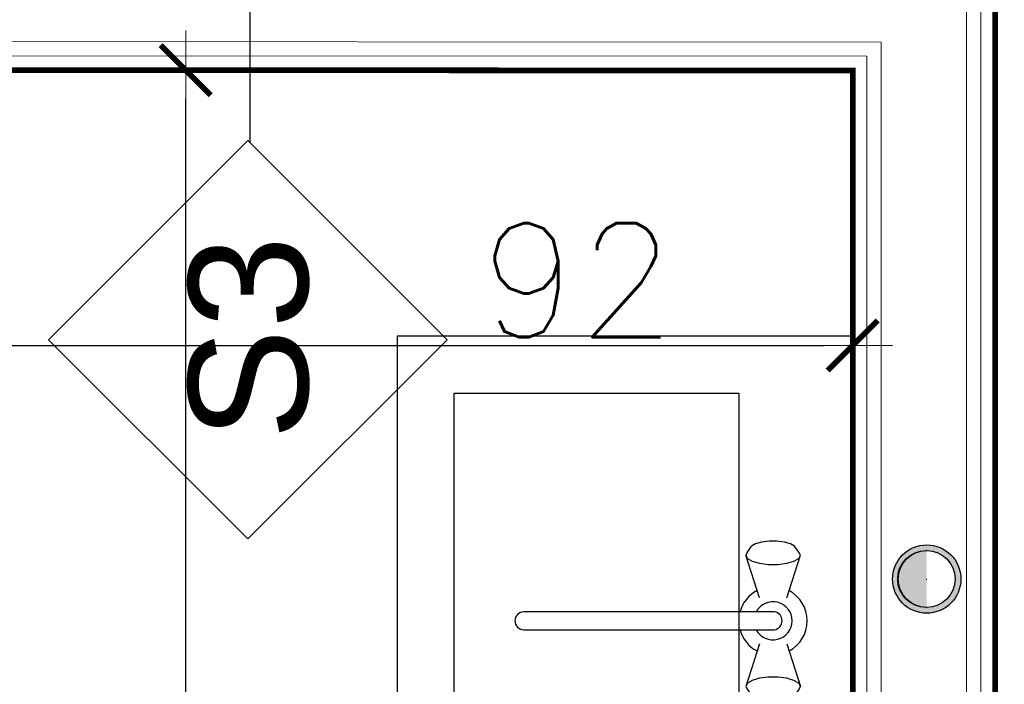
# Model space of a CAD drawing. Header units: metres. Extents: x 5541655 to 5610276, y 5589641 to 5627879.
# Tile 23 of 69: x 5604691 to 5604864, y 5625504 to 5625621. Entities that reach past the tile are written whole.
import ezdxf

# ---------------------------------------------------------------- set-up
doc = ezdxf.new("R2010")
doc.units = ezdxf.units.M
doc.header["$MEASUREMENT"] = 0
doc.layers.get('Defpoints').update_dxf_attribs({"linetype": 'CONTINUOUS'})
doc.layers.add('a___wymiary', color=7, linetype='CONTINUOUS', lineweight=18, true_color=0x000000)
for name, color, linetype in [('Budowlane - Opisy', 7, 'CONTINUOUS'), ('Budowlane - Sciany Wew', 7, 'CONTINUOUS'), ('Instalacje - Kanalizacja - Piony', 7, 'CONTINUOUS'), ('wypelnienia wielobokow', 7, 'CONTINUOUS'), ('Wyposazenie Wew - Urzadzenia Sanitarne', 6, 'CONTINUOUS'), ('Ściany', 51, 'CONTINUOUS')]:
    doc.layers.add(name, color=color, linetype=linetype)
doc.layers.add('WYMIARY WEW', color=251, linetype='CONTINUOUS', lineweight=13)
doc.styles.add('GENERATED_STYLE_2', font='arial.ttf')
doc.styles.get("Standard").update_dxf_attribs({"font": 'simplex.shx'})
doc.dimstyles.new('1_50', dxfattribs={"dimtxt": 20, "dimasz": 5, "dimexe": 1.25, "dimexo": 0.625, "dimgap": 1.5, "dimtad": 1, "dimdec": 3, "dimlfac": 0.5, "dimrnd": 0.1, "dimdsep": 46, "dimtxsty": 'Standard', "dimblk": 'znacznik', "dimcen": 1.5, "dimse1": 1, "dimse2": 1, "dimclrd": 256, "dimclrt": 256, "dimazin": 0, "dimtfac": 1, "dimtdec": 3, "dimtmove": 0, "dimatfit": 3, "dimldrblk": 'znacznik', "dimfxl": 1, "dimarcsym": 0})

# ---------------------------------------------------------------- blocks, each defined once
blk = doc.blocks.new('Zlew tradycyjny 13')
at = {"layer": 'Wyposazenie Wew - Urzadzenia Sanitarne'}
for p, q in [((50, 40), (0, 40)), ((0, 40), (0, 0)), ((50, 0), (50, 40)), ((18.443, 34.879), (18.238, 34.532)), ((18.96, 35.255), (18.443, 34.879)), ((19.241, 35.4), (18.96, 35.255)), ((19.522, 35.255), (19.241, 35.4)), ((22.99, 34.203), (19.241, 35.4)), ((19.769, 34.839), (19.522, 35.255)), ((19.952, 34.2), (19.769, 34.839)), ((27.01, 34.203), (30.759, 35.4)), ((30.231, 34.839), (30.048, 34.2)), ((30.478, 35.255), (30.231, 34.839)), ((30.759, 35.4), (30.478, 35.255)), ((31.04, 35.255), (30.759, 35.4)), ((31.04, 35.255), (31.557, 34.879)), ((31.762, 34.532), (31.557, 34.879)), ((18.085, 34), (18.004, 33.347)), ((18.238, 34.532), (18.085, 34)), ((20.05, 33.417), (19.952, 34.2)), ((30.048, 34.2), (29.95, 33.417)), ((31.915, 34), (31.762, 34.532)), ((31.996, 33.347), (31.915, 34)), ((18.004, 33.347), (18.004, 32.653)), ((20.05, 32.583), (20.05, 33.417)), ((24.212, 33.139), (24.212, 11.113)), ((25.788, 11.113), (25.788, 33.139)), ((29.95, 33.417), (29.95, 32.583)), ((31.996, 32.653), (31.996, 33.347)), ((18.004, 32.653), (18.085, 32)), ((18.085, 32), (18.238, 31.468)), ((19.952, 31.8), (20.05, 32.583)), ((29.95, 32.583), (30.048, 31.8)), ((31.762, 31.468), (31.915, 32)), ((31.915, 32), (31.996, 32.653)), ((18.238, 31.468), (18.443, 31.121)), ((22.99, 31.797), (19.241, 30.6)), ((19.522, 30.745), (19.769, 31.161)), ((19.769, 31.161), (19.952, 31.8)), ((27.01, 31.797), (30.759, 30.6)), ((30.048, 31.8), (30.231, 31.161)), ((30.231, 31.161), (30.478, 30.745)), ((31.557, 31.121), (31.762, 31.468)), ((18.96, 30.745), (18.443, 31.121)), ((18.96, 30.745), (19.241, 30.6)), ((19.241, 30.6), (19.522, 30.745)), ((30.478, 30.745), (30.759, 30.6)), ((30.759, 30.6), (31.04, 30.745)), ((31.04, 30.745), (31.557, 31.121)), ((5, 5), (5, 30)), ((5, 30), (45, 30)), ((45, 30), (45, 5)), ((45, 5), (5, 5)), ((0, 0), (50, 0))]:
    blk.add_line(p, q, dxfattribs=at)
for centre, radius, start, end in [((25, 33), 3, 27.97653, 152.02347), ((25, 33), 1.675, 298.05488, 241.94512), ((25, 33), 0.8, 10, 170), ((25, 33), 3, 207.97653, 254.77469), ((25, 33), 3, 285.22531, 332.02347), ((25, 11.113), 0.788, 180, 0)]:
    blk.add_arc(centre, radius, start, end, dxfattribs=at)
blk = doc.blocks.new('Pipe Straight 13_3')
at = {"layer": 'wypelnienia wielobokow', "linetype": 'Continuous'}
h = blk.add_hatch(color=256, dxfattribs=at)
h.paths.add_polyline_path([(-3, 0.001), (-3, 0, 1), (3, 0), (3, 0.001, 1)], flags=0)
h.paths.add_polyline_path([(0, -2.5, -1), (0, 2.5, -1)], flags=0)
for points in [[(2.5, 0.046, 1), (-2.5, 0.046)], [(-2.5, 0.046), (2.5, 0.046), (2.5, 0.001), (-2.5, 0.001)]]:
    blk.add_hatch(color=256, dxfattribs=at).paths.add_polyline_path(points, flags=0)
at = {"layer": 'Instalacje - Kanalizacja - Piony'}
for p, q in [((-3, 0.001), (-3, 0)), ((-2.5, 0.001), (-2.5, 0.046)), ((0, 0.046), (0, 0)), ((2.5, 0.046), (2.5, 0.001)), ((3, 0), (3, 0.001))]:
    blk.add_line(p, q, dxfattribs=at)
for centre, radius, start, end in [((0, 0.001), 3, 0, 180), ((0, 0), 3, 0, 180), ((0, 0.046), 2.5, 0, 180), ((0, 0.001), 2.5, 90, 270), ((0, 0), 2.5, 90, 270), ((0, 0.001), 2.5, 270, 90), ((0, 0), 2.5, 270, 90), ((0, 0), 3, 180, 0)]:
    blk.add_arc(centre, radius, start, end, dxfattribs=at)
blk = doc.blocks.new('znacznik')
at = {"layer": 'a___wymiary'}
for p, q in [((0, 1.394), (0, -1.394)), ((1.394, 0), (-1.394, 0))]:
    blk.add_line(p, q, dxfattribs=at)
at = {"layer": 'a___wymiary', "const_width": 0.2}
blk.add_lwpolyline([(0.876, 0.876), (-0.876, -0.876)], dxfattribs=at)
blk = doc.blocks.new('*D983')
at = {"layer": 'Defpoints', "color": 0}
for p in [(5604710.64, 5625611.95), (5604719.99, 5625611.95), (5604710.48, 5625316.98)]:
    blk.add_point(p, dxfattribs=at)
at = {"layer": 'WYMIARY WEW', "lineweight": -2}
blk.add_line((5604719.99, 5625321.98), (5604719.99, 5625606.95), dxfattribs=at)
at = {"layer": 'WYMIARY WEW', "lineweight": -2, "xscale": 5, "yscale": 5, "zscale": 5}
for p, rotation in [((5604719.99, 5625611.95), 90), ((5604719.99, 5625316.98), 270)]:
    blk.add_blockref('znacznik', p, dxfattribs=dict(at, rotation=rotation))
at = {"layer": 'WYMIARY WEW', "insert": (5604708.49, 5625464.47), "char_height": 20, "attachment_point": 5, "rotation": 90}
blk.add_mtext('147.5', dxfattribs=at)
blk = doc.blocks.new('*D1008')
at = {"layer": 'Defpoints', "color": 0}
for p in [(5604653.06, 5625611.98), (5604837.17, 5625611.88), (5604837.17, 5625563.58)]:
    blk.add_point(p, dxfattribs=at)
at = {"layer": 'WYMIARY WEW', "lineweight": -2}
blk.add_line((5604658.06, 5625563.58), (5604832.17, 5625563.58), dxfattribs=at)
at = {"layer": 'WYMIARY WEW', "lineweight": -2, "xscale": 5, "yscale": 5, "zscale": 5, "rotation": 180}
blk.add_blockref('znacznik', (5604653.06, 5625563.58), dxfattribs=at)
at = {"layer": 'WYMIARY WEW', "lineweight": -2, "xscale": 5, "yscale": 5, "zscale": 5}
blk.add_blockref('znacznik', (5604837.17, 5625563.58), dxfattribs=at)
at = {"layer": 'WYMIARY WEW', "insert": (5604788.84, 5625575.08), "char_height": 20, "attachment_point": 5}
blk.add_mtext('92', dxfattribs=at)

msp = doc.modelspace()

# ---------------------------------------------------------------- linework, layer by layer
at = {"layer": 'Budowlane - Opisy'}
for p, q in [((5604731.2642, 5625662.1553), (5604731.2642, 5625599.26)), ((5604730.9126, 5625599.6116), (5604695.9126, 5625564.6116)), ((5604765.9126, 5625564.6116), (5604730.9126, 5625599.6116)), ((5604695.9126, 5625564.6116), (5604730.9126, 5625529.6116)), ((5604730.9126, 5625529.6116), (5604765.9126, 5625564.6116))]:
    msp.add_line(p, q, dxfattribs=at)
at = {"layer": 'Budowlane - Sciany Wew', "color": 251, "linetype": 'Continuous', "lineweight": 20}
for points in [[(5604047.5294, 5625301.9811), (5604047.5294, 5625311.9811), (5603958.0597, 5625311.9811), (5603958.0597, 5625616.981), (5604008.0597, 5625616.981), (5604008.0597, 5625626.981), (5603958.0597, 5625626.981), (5603958.0597, 5626066.9797), (5604408.0617, 5626066.9812), (5604408.0617, 5625626.981), (5604218.0597, 5625626.981), (5604218.0597, 5625616.981), (5604448.0597, 5625616.981), (5604448.0597, 5625626.9803), (5604438.0617, 5625626.9817), (5604438.0617, 5626066.8797), (5604806.1597, 5626066.8797), (5604806.1597, 5625626.9796), (5604658.0597, 5625626.9796), (5604658.0597, 5625616.9784), (5604842.1684, 5625616.8793), (5604842.1684, 5625311.9812), (5604277.5294, 5625311.9803), (5604277.5294, 5625301.9811)], [(5604050.0294, 5625299.4811), (5604050.0294, 5625314.4811), (5603960.5597, 5625314.4811), (5603960.5597, 5625614.481), (5604010.5597, 5625614.481), (5604010.5597, 5625629.481), (5603960.5597, 5625629.481), (5603960.5597, 5626064.4797), (5604405.5617, 5626064.4811), (5604405.5617, 5625629.481), (5604215.5597, 5625629.481), (5604215.5597, 5625614.481), (5604450.5597, 5625614.481), (5604450.5597, 5625629.48), (5604440.5617, 5625629.4814), (5604440.5617, 5626064.3797), (5604803.6597, 5626064.3797), (5604803.6597, 5625629.4796), (5604655.5597, 5625629.4796), (5604655.5597, 5625614.4797), (5604839.6684, 5625614.3803), (5604839.6684, 5625314.4813), (5604275.0294, 5625314.4807), (5604275.0294, 5625299.4811)], [(5605478.0597, 5625311.9803), (5604857.1684, 5625311.9803), (5604857.1684, 5625692.8797), (5605469.3678, 5625692.8797)], [(5605480.5597, 5625314.4807), (5604859.6684, 5625314.4807), (5604859.6684, 5625690.3797), (5605471.8678, 5625690.3797)]]:
    msp.add_lwpolyline(points, dxfattribs=at)
at = {"layer": 'Ściany', "color": 0, "const_width": 1}
for points in [[(5604052.5294, 5625296.9811), (5604052.5294, 5625316.9811), (5603963.0597, 5625316.9811), (5603963.0597, 5625611.981), (5604013.0597, 5625611.981), (5604013.0597, 5625631.981), (5603963.0597, 5625631.981), (5603963.0597, 5626061.9797), (5604403.0617, 5626061.9811), (5604403.0617, 5625631.981), (5604213.0597, 5625631.981), (5604213.0597, 5625611.981), (5604453.0597, 5625611.981), (5604453.0597, 5625631.9796), (5604443.0617, 5625631.981), (5604443.0617, 5626061.8797), (5604801.1597, 5626061.8797), (5604801.1597, 5625631.9796), (5604653.0597, 5625631.9796), (5604653.0597, 5625611.981), (5604837.1684, 5625611.881), (5604837.1684, 5625316.9811), (5604272.5294, 5625316.9811), (5604272.5294, 5625296.9811)], [(5605483.0597, 5625316.9811), (5604862.1684, 5625316.9811), (5604862.1684, 5625687.8797), (5605474.3678, 5625687.8797)]]:
    msp.add_lwpolyline(points, dxfattribs=at)

# ---------------------------------------------------------------- block references
at = {"layer": 'Instalacje - Kanalizacja - Piony', "xscale": -2, "yscale": 2, "zscale": 200, "rotation": 89.99999999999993}
msp.add_blockref('Pipe Straight 13_3', (5604850.1653, 5625522.5719), dxfattribs=at)
at = {"layer": 'Wyposazenie Wew - Urzadzenia Sanitarne', "xscale": 2, "yscale": 2, "zscale": 200, "rotation": 270}
msp.add_blockref('Zlew tradycyjny 13', (5604757.1684, 5625565.2375), dxfattribs=at)

# ---------------------------------------------------------------- texts
at = {"layer": 'Budowlane - Opisy', "insert": (5604741.7782, 5625546.9983), "char_height": 21, "attachment_point": 7, "rotation": 90, "style": 'GENERATED_STYLE_2'}
msp.add_mtext('{S3}', dxfattribs=at)

# ---------------------------------------------------------------- dimensions: what is measured, and where the dimension line sits
at = {"layer": 'WYMIARY WEW'}
dim = msp.add_linear_dim(base=(5604719.9851, 5625611.9506), p1=(5604710.4842, 5625316.9811), p2=(5604710.6402, 5625611.9506), angle=90, dimstyle='1_50', dxfattribs=at)
dim.commit()
dim.dimension.update_dxf_attribs({"geometry": '*D983', "text_midpoint": (5604708.4851, 5625464.4659)})
dim = msp.add_linear_dim(base=(5604837.1684, 5625563.577), p1=(5604653.0597, 5625611.981), p2=(5604837.1684, 5625611.881), text='92', dimstyle='1_50', override={"dimtxsty": 'Standard'}, dxfattribs=at)
dim.commit()
dim.dimension.update_dxf_attribs({"geometry": '*D1008', "text_midpoint": (5604788.8439, 5625563.577), "dimtype": 160})

doc.saveas('drawing.dxf')
